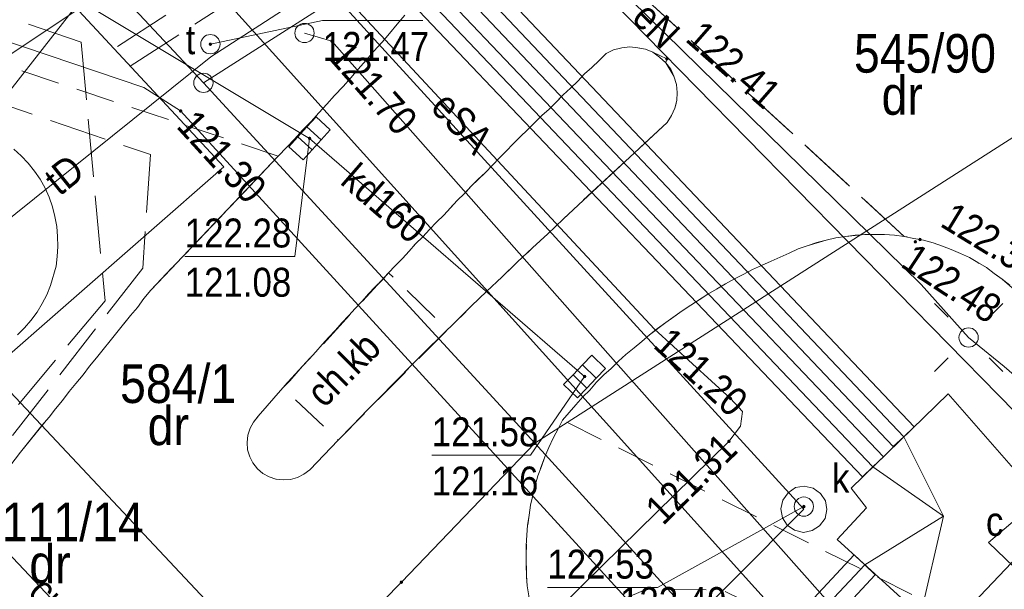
# Model space of a CAD drawing. Extents: x 0 to 6443539, y 0 to 5655063.
# Tile 14 of 64: x 6440777 to 6440803, y 5654964 to 5654979. Entities that reach past the tile are written whole.
import ezdxf
from ezdxf.enums import TextEntityAlignment as Align

# ---------------------------------------------------------------- set-up
doc = ezdxf.new("R2010")
doc.units = 0
doc.header["$MEASUREMENT"] = 0
for name, pattern in [('1.0_0.5', [1.5, 1, -0.5]), ('1.5_0.5', [2, 1.5, -0.5]), ('219-500', [0])]:
    doc.linetypes.add(name, pattern=pattern)
doc.layers.get('0').update_dxf_attribs({"color": 2, "linetype": 'CONTINUOUS', "lineweight": 5})
for name, color, linetype in [('202-punkt graniczny', 7, 'CONTINUOUS'), ('203-punkt graniczny', 7, 'CONTINUOUS'), ('210-oznaczenie konturu użytku gruntowego', 7, 'CONTINUOUS'), ('211-numer działki ewidencyjnej', 7, 'CONTINUOUS'), ('218-kontur użytku gruntowego', 7, 'CONTINUOUS'), ('219-działka ewidencyjna', 7, 'CONTINUOUS'), ('chodnik', 7, 'CONTINUOUS'), ('chodnik-Atr17', 7, 'CONTINUOUS'), ('jezdnia', 7, 'CONTINUOUS'), ('komora podziemna', 7, 'CONTINUOUS'), ('kratka ściekowa', 7, 'CONTINUOUS'), ('krawężnik', 7, 'CONTINUOUS'), ('latarnia', 7, 'CONTINUOUS'), ('obudowa ochronna przewodu', 7, 'CONTINUOUS'), ('pikieta sztuczna', 7, 'CONTINUOUS'), ('pikieta sztuczna-Atr2', 7, 'CONTINUOUS'), ('przewód ciepłowniczy', 7, 'CONTINUOUS'), ('przewód ciepłowniczy - ob. projektowany', 7, 'CONTINUOUS'), ('przewód ciepłowniczy-Atr1', 7, 'CONTINUOUS'), ('przewód elektroenergetyczny podziemny', 7, 'CONTINUOUS'), ('przewód elektroenergetyczny podziemny - ob. projektowany', 7, 'CONTINUOUS'), ('przewód elektroenergetyczny podziemny-Atr1', 7, 'CONTINUOUS'), ('przewód kanalizacyjny', 7, 'CONTINUOUS'), ('przewód kanalizacyjny-Atr1', 7, 'CONTINUOUS'), ('przewód telekomunikacyjny podziemny', 7, 'CONTINUOUS'), ('przewód telekomunikacyjny podziemny - ob. projektowany', 7, 'CONTINUOUS'), ('przewód telekomunikacyjny podziemny-Atr1', 7, 'CONTINUOUS'), ('przewód wodociągowy', 7, 'CONTINUOUS'), ('przewód wodociągowy-Atr1', 7, 'CONTINUOUS'), ('rzedna', 7, 'CONTINUOUS'), ('rzedna-Atr2', 7, 'CONTINUOUS'), ('rzedna-Atr3', 7, 'CONTINUOUS'), ('słup przewodów napowietrznych', 7, 'CONTINUOUS'), ('właz do komory lub kanału - okrągły', 7, 'CONTINUOUS'), ('właz do komory lub kanału - okrągły-Atr17', 7, 'CONTINUOUS'), ('właz do komory lub kanału - prostokątny-Atr17', 7, 'CONTINUOUS')]:
    doc.layers.add(name, color=color, linetype=linetype)
doc.styles.add('MapaZas', font='geodezja.shx', dxfattribs={"width": 0.9})

# ---------------------------------------------------------------- blocks, each defined once
blk = doc.blocks.new('202')
at = {"color": 0, "linetype": 'Continuous', "lineweight": 0}
blk.add_circle((0, 0), 0.25, dxfattribs=at)
blk = doc.blocks.new('203')
at = {"linetype": 'Continuous', "lineweight": 0}
h = blk.add_hatch(color=0, dxfattribs=at)
edge = h.paths.add_edge_path()
edge.add_arc((0, 0), 0.045, 0, 360)
blk = doc.blocks.new('PW01')
at = {"linetype": 'Continuous', "lineweight": 13}
h = blk.add_hatch(color=0, dxfattribs=at)
edge = h.paths.add_edge_path()
edge.add_arc((0, 0), 0.045, 0, 360)
blk = doc.blocks.new('US22')
at = {"color": 0, "linetype": 'Continuous', "lineweight": 13}
blk.add_circle((0, 0), 0.25, dxfattribs=at)
blk = doc.blocks.new('US15')
at = {"color": 0, "linetype": 'Continuous', "lineweight": 13}
blk.add_circle((0, 0), 0.25, dxfattribs=at)
blk = doc.blocks.new('US05')
at = {"color": 0, "linetype": 'Continuous', "lineweight": 13}
for p, q in [((-0.525, -0.25), (-0.525, 0.25)), ((-0.525, 0.25), (-0.175, 0.25)), ((-0.175, -0.25), (-0.175, 0.25)), ((-0.175, 0.25), (0.175, 0.25)), ((0.175, -0.25), (0.175, 0.25)), ((0.175, 0.25), (0.525, 0.25)), ((0.525, -0.25), (0.525, 0.25)), ((-0.525, -0.25), (-0.175, -0.25)), ((-0.175, -0.25), (0.175, -0.25)), ((0.175, -0.25), (0.525, -0.25))]:
    blk.add_line(p, q, dxfattribs=at)
blk = doc.blocks.new('SM01')
at = {"color": 0, "linetype": 'Continuous', "lineweight": 13}
for p, q in [((-0.53, 0.531), (-0.883, 0.884)), ((0.531, 0.531), (0.884, 0.884)), ((-0.53, -0.53), (-0.883, -0.883)), ((0.531, -0.53), (0.884, -0.883))]:
    blk.add_line(p, q, dxfattribs=at)
blk.add_circle((0, 0), 0.25, dxfattribs=at)

msp = doc.modelspace()

# ---------------------------------------------------------------- linework, layer by layer
at = {"layer": '218-kontur użytku gruntowego', "color": 3, "linetype": 'Continuous', "lineweight": 13}
for points in [[(6440782.13, 5654977.5), (6440750.748, 5655010.992)], [(6440750.748, 5655010.992), (6440782.13, 5654977.5)]]:
    msp.add_lwpolyline(points, dxfattribs=at)
at = {"layer": '218-kontur użytku gruntowego', "color": 3, "linetype": 'Continuous', "lineweight": 13, "flags": 128}
for points in [[(6440782.13, 5654977.5), (6440793.44, 5654984.71)], [(6440793.44, 5654984.71), (6440782.13, 5654977.5)]]:
    msp.add_lwpolyline(points, dxfattribs=at)
at = {"layer": '219-działka ewidencyjna', "color": 3, "linetype": '219-500', "lineweight": 13}
for points in [[(6440782.13, 5654977.5), (6440750.748, 5655010.992)], [(6440784.45, 5654961.69), (6440744.113, 5655004.639)]]:
    msp.add_lwpolyline(points, dxfattribs=at)
at = {"layer": '219-działka ewidencyjna', "color": 3, "linetype": '219-500', "lineweight": 13, "flags": 128}
for points in [[(6440793.44, 5654984.71), (6440782.13, 5654977.5)], [(6440790.72, 5654968.16), (6440805.67, 5654977.72)], [(6440790.72, 5654968.16), (6440782.13, 5654977.5)], [(6440787.26, 5654964.56), (6440790.72, 5654968.16)], [(6440847.05, 5654906.32), (6440790.72, 5654968.16)], [(6440784.45, 5654961.69), (6440787.26, 5654964.56)]]:
    msp.add_lwpolyline(points, dxfattribs=at)
at = {"layer": 'chodnik', "color": 7, "linetype": '1.0_0.5', "lineweight": 13}
for points in [[(6440776.85, 5654967.24), (6440777.39, 5654967.93), (6440778.13, 5654968.84), (6440778.3, 5654969.05), (6440778.48, 5654969.27), (6440778.65, 5654969.5), (6440778.82, 5654969.71), (6440779.01, 5654969.93), (6440779.18, 5654970.16), (6440779.36, 5654970.37), (6440779.53, 5654970.59), (6440779.71, 5654970.81), (6440779.89, 5654971.03), (6440780.06, 5654971.25), (6440780.24, 5654971.47), (6440780.42, 5654971.68), (6440780.59, 5654971.91), (6440780.77, 5654972.13), (6440784.07, 5654975.6), (6440765.63, 5654981.73)], [(6440777.22, 5654975.78), (6440777.41, 5654975.61), (6440777.59, 5654975.42), (6440777.75, 5654975.21), (6440777.9, 5654975), (6440778.03, 5654974.77), (6440778.13, 5654974.54), (6440778.22, 5654974.29), (6440778.28, 5654974.04), (6440778.33, 5654973.78), (6440778.35, 5654973.52), (6440778.36, 5654973.26), (6440778.34, 5654973), (6440778.31, 5654972.75), (6440778.17, 5654972.25), (6440778.07, 5654972.01), (6440777.95, 5654971.78), (6440777.82, 5654971.56), (6440777.66, 5654971.34), (6440777.49, 5654971.15), (6440777.31, 5654970.97)]]:
    msp.add_lwpolyline(points, dxfattribs=at)
at = {"layer": 'chodnik', "color": 7, "linetype": '1.0_0.5', "lineweight": 13, "flags": 128}
for points in [[(6440786.93, 5654972.58), (6440784.19, 5654969.6), (6440785.62, 5654968.24), (6440788.45, 5654971.1)], [(6440820.75, 5654944.42), (6440810.57, 5654955.18), (6440804.28, 5654961.94), (6440803.16, 5654962.85), (6440802.18, 5654963.4), (6440791.44, 5654968.76), (6440791.32, 5654968.53), (6440791.19, 5654968.29), (6440791.08, 5654968.05), (6440790.98, 5654967.81), (6440790.8, 5654967.32), (6440790.73, 5654967.07), (6440790.61, 5654966.56), (6440790.57, 5654966.3), (6440790.51, 5654965.78), (6440790.49, 5654965.25), (6440790.5, 5654964.73), (6440790.52, 5654964.47), (6440790.56, 5654964.21), (6440790.66, 5654963.69), (6440790.71, 5654963.44), (6440790.79, 5654963.19), (6440793.64, 5654964.39), (6440795.57, 5654964.36), (6440800.98, 5654961.73), (6440802.31, 5654960.94), (6440803.34, 5654960), (6440805.74, 5654957.29), (6440805.36, 5654956.97), (6440806.28, 5654955.95), (6440806.69, 5654956.29), (6440813.39, 5654949.01), (6440813.45, 5654946.05), (6440809.68, 5654942.55), (6440811.17, 5654941.08), (6440814.86, 5654944.61), (6440817.81, 5654944.37), (6440819.13, 5654942.95)]]:
    msp.add_lwpolyline(points, close=True, dxfattribs=at)
at = {"layer": 'jezdnia', "color": 7, "linetype": '1.5_0.5', "lineweight": 13, "flags": 128}
for points in [[(6440853.41, 5654981.62), (6440853.18, 5654981.71), (6440852.94, 5654981.82), (6440852.72, 5654981.92), (6440852.26, 5654982.13), (6440852.03, 5654982.24), (6440851.8, 5654982.35), (6440851.56, 5654982.45), (6440851.34, 5654982.56), (6440851.11, 5654982.66), (6440850.88, 5654982.77), (6440850.65, 5654982.88), (6440850.42, 5654982.99), (6440850.2, 5654983.09), (6440849.97, 5654983.19), (6440849.74, 5654983.31), (6440849.51, 5654983.41), (6440849.28, 5654983.53), (6440849.06, 5654983.63), (6440839.9, 5654987.26), (6440839.05, 5654987.55), (6440837.22, 5654988.24), (6440834.24, 5654989.36), (6440833.35, 5654989.68), (6440832.47, 5654990.08), (6440832.07, 5654990.28), (6440831.68, 5654990.51), (6440831.31, 5654990.74), (6440830.94, 5654991.01), (6440830.6, 5654991.3), (6440830.26, 5654991.59), (6440829.95, 5654991.91), (6440829.66, 5654992.24), (6440829.38, 5654992.6), (6440829.12, 5654992.96), (6440828.88, 5654993.34), (6440828.67, 5654993.73), (6440828.47, 5654994.13), (6440828.3, 5654994.55), (6440828.14, 5654994.96), (6440828.02, 5654995.39), (6440827.68, 5654996.98), (6440816.3, 5655010.93), (6440815.78, 5655011.01), (6440815.17, 5655011.17), (6440814.58, 5655011.38), (6440814.34, 5655011.45), (6440814.09, 5655011.53), (6440813.85, 5655011.6), (6440813.6, 5655011.67), (6440813.11, 5655011.8), (6440812.86, 5655011.85), (6440812.63, 5655011.91), (6440812.13, 5655012.01), (6440811.88, 5655012.06), (6440811.38, 5655012.14), (6440811.13, 5655012.17), (6440810.88, 5655012.21), (6440810.62, 5655012.24), (6440810.37, 5655012.27), (6440810.12, 5655012.29), (6440809.87, 5655012.31), (6440809.62, 5655012.33), (6440809.36, 5655012.34), (6440809.11, 5655012.36), (6440808.6, 5655012.38), (6440808.35, 5655012.38), (6440808.1, 5655012.38), (6440807.84, 5655012.37), (6440807.59, 5655012.37), (6440807.34, 5655012.36), (6440807.09, 5655012.35), (6440806.58, 5655012.31), (6440806.33, 5655012.29), (6440806.08, 5655012.26), (6440805.83, 5655012.24), (6440805.58, 5655012.2), (6440805.33, 5655012.17), (6440805.08, 5655012.13), (6440804.83, 5655012.09), (6440804.58, 5655012.04), (6440804.32, 5655011.99), (6440804.08, 5655011.95), (6440803.83, 5655011.89), (6440803.58, 5655011.84), (6440803.34, 5655011.78), (6440803.09, 5655011.72), (6440802.37, 5655011.51), (6440802.12, 5655011.43), (6440801.4, 5655011.2), (6440800.93, 5655011.02), (6440800.69, 5655010.93), (6440799.76, 5655010.53), (6440799.53, 5655010.42), (6440799.3, 5655010.32), (6440799.07, 5655010.2), (6440798.85, 5655010.09), (6440798.63, 5655009.97), (6440798.4, 5655009.85), (6440798.18, 5655009.73), (6440797.96, 5655009.6), (6440797.75, 5655009.47), (6440797.52, 5655009.34), (6440797.31, 5655009.21), (6440797.1, 5655009.07), (6440796.89, 5655008.93), (6440796.67, 5655008.79), (6440796.47, 5655008.65), (6440796.26, 5655008.5), (6440796.06, 5655008.35), (6440795.85, 5655008.2), (6440795.66, 5655008.04), (6440795.46, 5655007.88), (6440795.27, 5655007.73), (6440795.06, 5655007.56), (6440794.87, 5655007.4), (6440794.69, 5655007.24), (6440794.49, 5655007.06), (6440794.31, 5655006.89), (6440794.13, 5655006.72), (6440793.94, 5655006.54), (6440793.76, 5655006.36), (6440793.59, 5655006.19), (6440793.41, 5655006), (6440793.24, 5655005.82), (6440793.07, 5655005.64), (6440792.89, 5655005.44), (6440792.73, 5655005.25), (6440792.31, 5655004.57), (6440791.85, 5655003.92), (6440791.34, 5655003.31), (6440790.8, 5655002.72), (6440790.22, 5655002.17), (6440789.6, 5655001.66), (6440787.99, 5654986.22), (6440788.29, 5654985.8), (6440788.54, 5654985.35), (6440788.75, 5654984.88), (6440788.9, 5654984.4), (6440789.01, 5654983.89), (6440800.29, 5654973.52), (6440800.54, 5654973.47), (6440800.79, 5654973.42), (6440801.04, 5654973.35), (6440801.28, 5654973.27), (6440801.51, 5654973.18), (6440801.75, 5654973.08), (6440801.98, 5654972.97), (6440802.2, 5654972.84), (6440802.42, 5654972.71), (6440802.62, 5654972.56), (6440802.83, 5654972.41), (6440803.21, 5654972.08), (6440803.39, 5654971.9), (6440803.56, 5654971.71), (6440803.71, 5654971.51), (6440803.87, 5654971.31), (6440804.01, 5654971.1), (6440804.14, 5654970.88), (6440804.26, 5654970.65), (6440804.37, 5654970.42), (6440804.47, 5654970.19), (6440806.35, 5654964.91), (6440810.26, 5654966.31), (6440810.2, 5654966.56), (6440810.13, 5654966.8), (6440810.08, 5654967.05), (6440809.95, 5654967.55), (6440809.91, 5654967.8), (6440809.85, 5654968.05), (6440809.8, 5654968.3), (6440809.75, 5654968.55), (6440809.71, 5654968.81), (6440809.66, 5654969.06), (6440809.62, 5654969.31), (6440809.58, 5654969.56), (6440809.54, 5654969.81), (6440809.5, 5654970.07), (6440809.47, 5654970.32), (6440809.44, 5654970.57), (6440809.4, 5654970.83), (6440809.38, 5654971.08), (6440809.36, 5654971.3), (6440809.39, 5654971.51), (6440809.56, 5654971.92), (6440809.7, 5654972.09), (6440809.87, 5654972.22), (6440810.06, 5654972.32), (6440810.27, 5654972.39), (6440810.49, 5654972.41), (6440810.7, 5654972.4), (6440810.91, 5654972.34), (6440811.11, 5654972.23), (6440811.29, 5654972.1), (6440811.53, 5654971.74), (6440811.61, 5654971.54), (6440811.75, 5654970.81), (6440811.9, 5654970.08), (6440812.07, 5654969.34), (6440812.24, 5654968.62), (6440812.43, 5654967.9), (6440812.62, 5654967.17), (6440812.83, 5654966.45), (6440816.39, 5654967.19), (6440816.34, 5654967.96), (6440816.34, 5654968.22), (6440816.35, 5654968.73), (6440816.36, 5654968.99), (6440816.4, 5654969.5), (6440816.46, 5654970), (6440816.6, 5654970.76), (6440816.72, 5654971.26), (6440816.95, 5654972), (6440817.13, 5654972.47), (6440817.24, 5654972.7), (6440817.35, 5654972.94), (6440817.47, 5654973.17), (6440817.59, 5654973.38), (6440817.86, 5654973.83), (6440818, 5654974.05), (6440818.15, 5654974.27), (6440818.29, 5654974.47), (6440818.45, 5654974.68), (6440818.6, 5654974.88), (6440818.76, 5654975.08), (6440818.94, 5654975.28), (6440819.1, 5654975.47), (6440819.27, 5654975.66), (6440819.46, 5654975.84), (6440819.64, 5654976.03), (6440819.82, 5654976.21), (6440820.41, 5654976.7), (6440820.82, 5654977.03), (6440821.02, 5654977.17), (6440821.23, 5654977.32), (6440821.46, 5654977.47), (6440821.67, 5654977.6), (6440821.89, 5654977.73), (6440822.11, 5654977.86), (6440822.35, 5654977.98), (6440822.57, 5654978.1), (6440822.8, 5654978.21), (6440823.03, 5654978.32), (6440823.27, 5654978.42), (6440823.51, 5654978.52), (6440823.75, 5654978.62), (6440823.99, 5654978.7), (6440824.24, 5654978.78), (6440824.48, 5654978.85), (6440824.73, 5654978.93), (6440824.99, 5654978.99), (6440825.24, 5654979.05), (6440825.49, 5654979.1), (6440825.74, 5654979.15), (6440825.99, 5654979.19), (6440826.25, 5654979.23), (6440826.5, 5654979.27), (6440826.76, 5654979.29), (6440827.02, 5654979.32), (6440827.28, 5654979.34), (6440827.54, 5654979.35), (6440827.8, 5654979.35), (6440828.06, 5654979.36), (6440828.32, 5654979.35), (6440828.59, 5654979.35), (6440828.85, 5654979.32), (6440829.11, 5654979.31), (6440829.37, 5654979.28), (6440829.63, 5654979.25), (6440829.72, 5654979.24), (6440830.63, 5654979.04), (6440833.71, 5654978.34), (6440835.63, 5654977.89), (6440836.52, 5654977.67), (6440844.58, 5654975.7), (6440847.43, 5654975.05), (6440848.5, 5654974.81), (6440849.55, 5654974.57), (6440850.62, 5654974.34), (6440851.04, 5654974.25), (6440851.96, 5654978.03)], [(6440789.87, 5654972.47), (6440789.47, 5654972.09), (6440789.08, 5654971.72), (6440788.7, 5654971.34), (6440788.3, 5654970.95), (6440787.91, 5654970.57), (6440787.53, 5654970.19), (6440787.15, 5654969.8), (6440786.76, 5654969.41), (6440786.38, 5654969.03), (6440786, 5654968.63), (6440785.62, 5654968.24), (6440784.89, 5654967.47), (6440784.73, 5654967.36), (6440784.57, 5654967.27), (6440784.39, 5654967.22), (6440784.2, 5654967.21), (6440784.01, 5654967.23), (6440783.83, 5654967.29), (6440783.67, 5654967.38), (6440783.53, 5654967.5), (6440783.41, 5654967.65), (6440783.33, 5654967.81), (6440783.27, 5654967.99), (6440783.26, 5654968.18), (6440783.28, 5654968.37), (6440783.34, 5654968.55), (6440783.43, 5654968.71), (6440783.55, 5654968.86), (6440784.19, 5654969.6), (6440784.37, 5654969.78), (6440784.53, 5654969.97), (6440784.7, 5654970.16), (6440784.87, 5654970.34), (6440785.04, 5654970.53), (6440785.21, 5654970.72), (6440785.38, 5654970.91), (6440785.55, 5654971.09), (6440785.72, 5654971.28), (6440785.9, 5654971.47), (6440786.06, 5654971.65), (6440786.24, 5654971.84), (6440786.41, 5654972.03), (6440786.58, 5654972.21), (6440786.76, 5654972.39), (6440786.93, 5654972.58), (6440787.1, 5654972.76), (6440787.29, 5654972.95), (6440787.46, 5654973.14), (6440787.63, 5654973.33), (6440787.82, 5654973.51), (6440787.99, 5654973.7), (6440788.17, 5654973.89), (6440788.36, 5654974.07), (6440788.53, 5654974.26), (6440788.71, 5654974.45), (6440788.9, 5654974.63), (6440789.07, 5654974.82), (6440789.44, 5654975.18), (6440789.62, 5654975.37), (6440789.8, 5654975.56), (6440789.98, 5654975.73), (6440790.16, 5654975.92), (6440790.34, 5654976.1), (6440790.53, 5654976.28), (6440790.71, 5654976.46), (6440790.9, 5654976.65), (6440791.09, 5654976.82), (6440791.27, 5654977), (6440791.45, 5654977.19), (6440791.64, 5654977.36), (6440791.83, 5654977.54), (6440792.01, 5654977.73), (6440792.2, 5654977.9), (6440792.39, 5654978.08), (6440792.57, 5654978.26), (6440792.76, 5654978.35), (6440792.97, 5654978.41), (6440793.18, 5654978.43), (6440793.39, 5654978.41), (6440793.59, 5654978.37), (6440793.78, 5654978.29), (6440794.14, 5654978.12), (6440794.11, 5654978.02), (6440794.32, 5654977.67), (6440794.39, 5654977.46), (6440794.41, 5654977.25), (6440794.4, 5654977.04), (6440794.35, 5654976.84), (6440794.26, 5654976.65), (6440794.15, 5654976.47), (6440791.85, 5654974.34), (6440791.45, 5654973.97), (6440791.06, 5654973.59), (6440790.66, 5654973.22), (6440790.26, 5654972.85)]]:
    msp.add_lwpolyline(points, close=True, dxfattribs=at)
at = {"layer": 'jezdnia', "color": 7, "linetype": '1.5_0.5', "lineweight": 13}
for points in [[(6440790.56, 5654964.21), (6440790.52, 5654964.47), (6440790.5, 5654964.73), (6440790.49, 5654964.99), (6440790.49, 5654965.25), (6440790.49, 5654965.51), (6440790.51, 5654965.78), (6440790.53, 5654966.04), (6440790.57, 5654966.3), (6440790.61, 5654966.56), (6440790.73, 5654967.07), (6440790.8, 5654967.32), (6440790.89, 5654967.56), (6440790.98, 5654967.81), (6440791.08, 5654968.05), (6440791.19, 5654968.29), (6440791.32, 5654968.53), (6440791.44, 5654968.76), (6440791.61, 5654968.96), (6440791.78, 5654969.16), (6440791.96, 5654969.36), (6440792.14, 5654969.54), (6440792.32, 5654969.74), (6440792.51, 5654969.93), (6440792.7, 5654970.1), (6440792.89, 5654970.29), (6440793.08, 5654970.46), (6440793.29, 5654970.63), (6440793.49, 5654970.8), (6440793.69, 5654970.97), (6440794.11, 5654971.29), (6440794.54, 5654971.59), (6440794.76, 5654971.74), (6440795.2, 5654972.02), (6440795.43, 5654972.15), (6440795.66, 5654972.29), (6440795.89, 5654972.42), (6440796.12, 5654972.53), (6440796.36, 5654972.66), (6440796.59, 5654972.77), (6440796.84, 5654972.88), (6440797.08, 5654972.98), (6440797.31, 5654973.09), (6440797.54, 5654973.2), (6440797.78, 5654973.28), (6440798.27, 5654973.42), (6440798.52, 5654973.48), (6440798.77, 5654973.52), (6440799.27, 5654973.57), (6440799.53, 5654973.57), (6440799.78, 5654973.57), (6440800.04, 5654973.55), (6440800.29, 5654973.52), (6440789.01, 5654983.89)], [(6440787.35, 5654979.25), (6440787.15, 5654979.02), (6440786.95, 5654978.78), (6440786.76, 5654978.55), (6440786.55, 5654978.32), (6440786.35, 5654978.09), (6440786.14, 5654977.85), (6440785.95, 5654977.63), (6440785.75, 5654977.4), (6440785.53, 5654977.17), (6440785.33, 5654976.95), (6440785.12, 5654976.72), (6440784.92, 5654976.5), (6440784.7, 5654976.27), (6440784.49, 5654976.04), (6440784.29, 5654975.83), (6440784.07, 5654975.6), (6440780.77, 5654972.13), (6440780.59, 5654971.91), (6440780.42, 5654971.68), (6440780.24, 5654971.47), (6440779.89, 5654971.03), (6440779.71, 5654970.81), (6440779.53, 5654970.59), (6440779.36, 5654970.37), (6440779.18, 5654970.16), (6440779.01, 5654969.93), (6440778.82, 5654969.71), (6440778.65, 5654969.5), (6440778.48, 5654969.27), (6440778.3, 5654969.05), (6440778.13, 5654968.84), (6440777.94, 5654968.62), (6440777.39, 5654967.93), (6440776.85, 5654967.24)]]:
    msp.add_lwpolyline(points, dxfattribs=at)
at = {"layer": 'komora podziemna', "color": 6, "linetype": 'Continuous', "lineweight": 13, "flags": 128}
for points in [[(6440798.92, 5654967), (6440801.43, 5654969.44), (6440804.21, 5654966.26), (6440801.28, 5654963.18), (6440798.55, 5654965.67), (6440799.31, 5654966.49)], [(6440803.46, 5654966.43), (6440804.01, 5654965.8), (6440803.13, 5654964.96), (6440802.48, 5654965.59)]]:
    msp.add_lwpolyline(points, close=True, dxfattribs=at)
at = {"layer": 'komora podziemna', "color": 32, "linetype": 'Continuous', "lineweight": 13, "flags": 128}
msp.add_lwpolyline([(6440798.29, 5654966.44), (6440798.24, 5654966.21), (6440798.1, 5654966.02), (6440797.91, 5654965.9), (6440797.68, 5654965.85), (6440797.45, 5654965.91), (6440797.26, 5654966.04), (6440797.14, 5654966.23), (6440797.09, 5654966.46), (6440797.15, 5654966.69), (6440797.28, 5654966.88), (6440797.47, 5654967.01), (6440797.7, 5654967.05), (6440797.93, 5654967), (6440798.12, 5654966.86), (6440798.25, 5654966.67)], close=True, dxfattribs=at)
at = {"layer": 'krawężnik', "color": 7, "linetype": 'Continuous', "lineweight": 13, "flags": 128}
for points in [[(6440787.35, 5654979.25), (6440787.15, 5654979.02), (6440786.95, 5654978.78), (6440786.76, 5654978.55), (6440786.55, 5654978.32), (6440786.35, 5654978.09), (6440786.14, 5654977.85), (6440785.95, 5654977.63), (6440785.75, 5654977.4), (6440785.53, 5654977.17), (6440785.33, 5654976.95), (6440785.12, 5654976.72), (6440784.92, 5654976.5), (6440784.7, 5654976.27), (6440784.49, 5654976.04), (6440784.29, 5654975.83), (6440784.07, 5654975.6)], [(6440794.15, 5654976.47), (6440794.26, 5654976.65), (6440794.35, 5654976.84), (6440794.4, 5654977.04), (6440794.41, 5654977.25), (6440794.39, 5654977.46), (6440794.32, 5654977.67), (6440794.24, 5654977.85), (6440794.11, 5654978.02), (6440793.95, 5654978.16), (6440793.78, 5654978.29), (6440793.59, 5654978.37), (6440793.39, 5654978.41), (6440793.18, 5654978.43), (6440792.97, 5654978.41), (6440792.76, 5654978.35), (6440792.57, 5654978.26)], [(6440792.57, 5654978.26), (6440792.39, 5654978.08), (6440792.2, 5654977.9), (6440792.01, 5654977.73), (6440791.83, 5654977.54), (6440791.64, 5654977.36), (6440791.45, 5654977.19), (6440791.27, 5654977), (6440791.09, 5654976.82), (6440790.9, 5654976.65), (6440790.71, 5654976.46), (6440790.53, 5654976.28), (6440790.34, 5654976.1), (6440790.16, 5654975.92), (6440789.98, 5654975.73), (6440789.8, 5654975.56), (6440789.62, 5654975.37), (6440789.44, 5654975.18), (6440789.25, 5654975), (6440789.07, 5654974.82), (6440788.9, 5654974.63), (6440788.71, 5654974.45), (6440788.53, 5654974.26), (6440788.36, 5654974.07), (6440788.17, 5654973.89), (6440787.99, 5654973.7), (6440787.82, 5654973.51), (6440787.63, 5654973.33), (6440787.46, 5654973.14), (6440787.29, 5654972.95), (6440787.1, 5654972.76), (6440786.93, 5654972.58)], [(6440791.85, 5654974.34), (6440794.15, 5654976.47)], [(6440780.77, 5654972.13), (6440784.07, 5654975.6)], [(6440785.62, 5654968.24), (6440786, 5654968.63), (6440786.38, 5654969.03), (6440786.76, 5654969.41), (6440787.15, 5654969.8), (6440787.53, 5654970.19), (6440787.91, 5654970.57), (6440788.3, 5654970.95), (6440788.7, 5654971.34), (6440789.08, 5654971.72), (6440789.47, 5654972.09), (6440789.87, 5654972.47), (6440790.26, 5654972.85), (6440790.66, 5654973.22), (6440791.06, 5654973.59), (6440791.45, 5654973.97), (6440791.85, 5654974.34)], [(6440803.03, 5654972.26), (6440802.83, 5654972.41), (6440802.62, 5654972.56), (6440802.42, 5654972.71), (6440802.2, 5654972.84), (6440801.98, 5654972.97), (6440801.75, 5654973.08), (6440801.51, 5654973.18), (6440801.28, 5654973.27), (6440801.04, 5654973.35), (6440800.79, 5654973.42), (6440800.54, 5654973.47), (6440800.29, 5654973.52), (6440800.04, 5654973.55), (6440799.78, 5654973.57), (6440799.53, 5654973.57), (6440799.27, 5654973.57), (6440799.02, 5654973.55), (6440798.77, 5654973.52), (6440798.52, 5654973.48), (6440798.27, 5654973.42), (6440798.03, 5654973.36), (6440797.78, 5654973.28), (6440797.54, 5654973.2), (6440797.31, 5654973.09), (6440797.08, 5654972.98)], [(6440797.08, 5654972.98), (6440796.84, 5654972.88), (6440796.59, 5654972.77), (6440796.36, 5654972.66), (6440796.12, 5654972.53), (6440795.89, 5654972.42), (6440795.66, 5654972.29), (6440795.43, 5654972.15), (6440795.2, 5654972.02), (6440794.98, 5654971.88), (6440794.76, 5654971.74), (6440794.54, 5654971.59), (6440794.32, 5654971.44), (6440794.11, 5654971.29), (6440793.9, 5654971.13), (6440793.69, 5654970.97), (6440793.49, 5654970.8), (6440793.29, 5654970.63), (6440793.08, 5654970.46), (6440792.89, 5654970.29), (6440792.7, 5654970.1), (6440792.51, 5654969.93), (6440792.32, 5654969.74), (6440792.14, 5654969.54), (6440791.96, 5654969.36), (6440791.78, 5654969.16), (6440791.61, 5654968.96), (6440791.44, 5654968.76)], [(6440784.19, 5654969.6), (6440784.37, 5654969.78), (6440784.53, 5654969.97), (6440784.7, 5654970.16), (6440784.87, 5654970.34), (6440785.04, 5654970.53), (6440785.21, 5654970.72), (6440785.38, 5654970.91), (6440785.55, 5654971.09), (6440785.72, 5654971.28), (6440785.9, 5654971.47), (6440786.06, 5654971.65), (6440786.24, 5654971.84), (6440786.41, 5654972.03), (6440786.58, 5654972.21), (6440786.76, 5654972.39), (6440786.93, 5654972.58)], [(6440777.94, 5654968.62), (6440778.13, 5654968.84), (6440778.3, 5654969.05), (6440778.48, 5654969.27), (6440778.65, 5654969.5), (6440778.82, 5654969.71), (6440779.01, 5654969.93), (6440779.18, 5654970.16), (6440779.36, 5654970.37), (6440779.53, 5654970.59), (6440779.71, 5654970.81), (6440779.89, 5654971.03), (6440780.06, 5654971.25), (6440780.24, 5654971.47), (6440780.42, 5654971.68), (6440780.59, 5654971.91), (6440780.77, 5654972.13)], [(6440784.19, 5654969.6), (6440783.55, 5654968.86)], [(6440784.89, 5654967.47), (6440784.73, 5654967.36), (6440784.57, 5654967.27), (6440784.39, 5654967.22), (6440784.2, 5654967.21), (6440784.01, 5654967.23), (6440783.83, 5654967.29), (6440783.67, 5654967.38), (6440783.53, 5654967.5), (6440783.41, 5654967.65), (6440783.33, 5654967.81), (6440783.27, 5654967.99), (6440783.26, 5654968.18), (6440783.28, 5654968.37), (6440783.34, 5654968.55), (6440783.43, 5654968.71), (6440783.55, 5654968.86)], [(6440791.44, 5654968.76), (6440791.32, 5654968.53), (6440791.19, 5654968.29), (6440791.08, 5654968.05), (6440790.98, 5654967.81), (6440790.89, 5654967.56), (6440790.8, 5654967.32), (6440790.73, 5654967.07), (6440790.67, 5654966.81), (6440790.61, 5654966.56), (6440790.57, 5654966.3), (6440790.53, 5654966.04), (6440790.51, 5654965.78), (6440790.49, 5654965.51), (6440790.49, 5654965.25), (6440790.49, 5654964.99), (6440790.5, 5654964.73), (6440790.52, 5654964.47), (6440790.56, 5654964.21), (6440790.6, 5654963.95), (6440790.66, 5654963.69), (6440790.71, 5654963.44), (6440790.79, 5654963.19)], [(6440769.15, 5654957.57), (6440769.71, 5654958.26), (6440770.25, 5654958.95), (6440770.8, 5654959.65), (6440771.34, 5654960.34), (6440771.9, 5654961.03), (6440772.45, 5654961.72), (6440772.99, 5654962.41), (6440773.54, 5654963.1), (6440774.1, 5654963.79), (6440774.64, 5654964.48), (6440775.19, 5654965.17), (6440775.74, 5654965.86), (6440776.3, 5654966.55), (6440776.85, 5654967.24), (6440777.39, 5654967.93), (6440777.94, 5654968.62)], [(6440785.62, 5654968.24), (6440784.89, 5654967.47)]]:
    msp.add_lwpolyline(points, dxfattribs=at)
at = {"layer": 'obudowa ochronna przewodu', "color": 0, "lineweight": 35}
for p, q in [((6440767.616, 5655001.579), (6440799.752, 5654967.809)), ((6440800.008, 5654968.072), (6440768.254, 5655001.559)), ((6440800.552, 5654968.588), (6440769.286, 5655001.561)), ((6440766.844, 5655001.301), (6440799.208, 5654967.291)), ((6440800.552, 5654968.588), (6440800.28, 5654968.33)), ((6440800.008, 5654968.072), (6440800.28, 5654968.33)), ((6440799.752, 5654967.809), (6440799.48, 5654967.55)), ((6440799.208, 5654967.291), (6440799.48, 5654967.55)), ((6440798.997, 5654965.267), (6440794.617, 5654960.597)), ((6440798.997, 5654965.267), (6440799.27, 5654965.01)), ((6440799.543, 5654964.753), (6440799.27, 5654965.01)), ((6440799.543, 5654964.753), (6440795.163, 5654960.083))]:
    msp.add_line(p, q, dxfattribs=at)
at = {"layer": 'obudowa ochronna przewodu', "color": 7, "linetype": 'Continuous', "lineweight": 35, "flags": 128}
msp.add_lwpolyline([(6440794.45, 5654962.65), (6440781.54, 5654976.77)], dxfattribs=at)
at = {"layer": 'przewód ciepłowniczy', "color": 212, "linetype": 'Continuous', "lineweight": 13}
for points in [[(6440801.31, 5654966.27), (6440800.28, 5654968.33), (6440768.77, 5655001.56), (6440772.06, 5655005.06), (6440763.67, 5655014.17), (6440759.9, 5655010.81), (6440755.56, 5655015.6)], [(6440801.31, 5654966.27), (6440799.48, 5654967.55), (6440767.23, 5655001.44), (6440767.28, 5655002.15), (6440770.08, 5655004.99), (6440770.02, 5655005.61), (6440764.05, 5655012.04), (6440763.2, 5655012.15), (6440760.12, 5655009.6), (6440759.44, 5655009.75), (6440754.754, 5655014.829)], [(6440749.968, 5655010.245), (6440759.79, 5654999.92), (6440782.66, 5654975.32), (6440776.61, 5654970.04)]]:
    msp.add_lwpolyline(points, dxfattribs=at)
at = {"layer": 'przewód ciepłowniczy', "color": 212, "linetype": 'Continuous', "lineweight": 13, "flags": 128}
for points in [[(6440778.09, 5654955.01), (6440778.45, 5654955.38), (6440782.68, 5654959.34), (6440781.83, 5654960.27), (6440775.5, 5654966.98), (6440774.59, 5654968.28), (6440776.61, 5654970.04)], [(6440790.5, 5654955.67), (6440799.27, 5654965.01), (6440801.31, 5654966.27)], [(6440791.96, 5654954.22), (6440796.88, 5654959.48), (6440800.71, 5654963.7), (6440801.31, 5654966.27)]]:
    msp.add_lwpolyline(points, dxfattribs=at)
at = {"layer": 'przewód ciepłowniczy - ob. projektowany', "color": 212, "linetype": '1.5_0.5', "lineweight": 13}
for points in [[(6440779.9, 5654978.44), (6440800.77, 5654991.93), (6440821.97, 5654976.53), (6440824.56, 5654974.99), (6440849.676, 5655017.026)], [(6440780.23, 5654977.93), (6440800.75, 5654991.21), (6440821.62, 5654976.04), (6440824.76, 5654974.17), (6440850.104, 5655016.579)]]:
    msp.add_lwpolyline(points, dxfattribs=at)
at = {"layer": 'przewód elektroenergetyczny podziemny', "color": 1, "linetype": 'Continuous', "lineweight": 13}
for points in [[(6440773.83, 5654973), (6440774.93, 5654974.51), (6440786.09, 5654988.77), (6440795.66, 5655002.09), (6440818.68, 5655023.13), (6440828.105, 5655039.553)], [(6440795.75, 5654968.21), (6440792, 5654964.53), (6440784.46, 5654957.04), (6440782.43, 5654954.83), (6440773.9, 5654945.66), (6440760.01, 5654931.4), (6440748.557, 5654920.19)]]:
    msp.add_lwpolyline(points, dxfattribs=at)
at = {"layer": 'przewód elektroenergetyczny podziemny', "color": 1, "linetype": 'Continuous', "lineweight": 13, "flags": 128}
for points in [[(6440845.42, 5654991.58), (6440832.41, 5654995.06), (6440822.83, 5654997.19), (6440801.26, 5654986.8), (6440796.48, 5654989.36), (6440792.82, 5654988.68), (6440772.23, 5654974.99)], [(6440817.41, 5654968.32), (6440803.59, 5654969.54), (6440802.88, 5654970.15), (6440801.96, 5654970.9), (6440800.73, 5654972.27), (6440787.01, 5654985.73)], [(6440795.79, 5654969.32), (6440793.82, 5654971.12), (6440784.98, 5654980.62), (6440781.24, 5654984.75)], [(6440784.75, 5654978.79), (6440785.46, 5654978.58), (6440792.81, 5654970.26), (6440803.49, 5654958.23), (6440808.13, 5654961.01), (6440813.23, 5654964.55), (6440817.11, 5654967.26), (6440817.46, 5654967.09), (6440818.51, 5654964.57), (6440820.76, 5654963.48), (6440832.88, 5654962.99), (6440835.61, 5654959.59), (6440835.3, 5654959.28), (6440835.32, 5654958.96)], [(6440795.75, 5654968.21), (6440796.05, 5654968.6), (6440796.1, 5654968.98), (6440795.79, 5654969.32)]]:
    msp.add_lwpolyline(points, dxfattribs=at)
at = {"layer": 'przewód elektroenergetyczny podziemny - ob. projektowany', "color": 1, "linetype": '1.5_0.5', "lineweight": 13}
for points in [[(6440751.866, 5655012.063), (6440757.54, 5655005.92), (6440757.61, 5655005.33), (6440753.2, 5654997.73), (6440753.37, 5654997.05), (6440755.84, 5654995.56), (6440768.15, 5654982.29), (6440778.96, 5654978.55), (6440779.58, 5654971.85), (6440774.49, 5654965.77), (6440775.77, 5654953.73), (6440757.28, 5654934.67), (6440747.97, 5654925.17), (6440745.854, 5654923.013)], [(6440759.19, 5654985.15), (6440759.12, 5654985.07), (6440759.07, 5654984.99), (6440759.04, 5654984.89), (6440759.03, 5654984.79), (6440759.04, 5654984.69), (6440759.06, 5654984.6), (6440759.11, 5654984.51), (6440759.17, 5654984.43), (6440761.13, 5654982.33), (6440780.76, 5654975.64), (6440780.56, 5654972.7), (6440773.03, 5654963.02), (6440772.07, 5654961.66), (6440764.19, 5654952.67), (6440751.9, 5654939.54), (6440740.808, 5654928.282)]]:
    msp.add_lwpolyline(points, dxfattribs=at)
at = {"layer": 'przewód kanalizacyjny', "color": 34, "linetype": 'Continuous', "lineweight": 13, "flags": 128}
for points in [[(6440797.69, 5654966.45), (6440762.56, 5655004.88)], [(6440805.34, 5654966.75), (6440771.42, 5655001.34)], [(6440784.88, 5654976.06), (6440771.44, 5654984.12), (6440770.93, 5654984.43)], [(6440792.01, 5654969.89), (6440784.88, 5654976.06)], [(6440797.69, 5654966.45), (6440788.72, 5654957.44)]]:
    msp.add_lwpolyline(points, dxfattribs=at)
at = {"layer": 'przewód telekomunikacyjny podziemny', "color": 30, "linetype": 'Continuous', "lineweight": 13, "flags": 128}
for points in [[(6440812.41, 5654997.22), (6440811.59, 5654997.1), (6440782.32, 5654978.17)], [(6440782.32, 5654978.17), (6440774.71, 5654972.07)]]:
    msp.add_lwpolyline(points, dxfattribs=at)
at = {"layer": 'przewód telekomunikacyjny podziemny', "color": 30, "linetype": 'Continuous', "lineweight": 13}
msp.add_lwpolyline([(6440754.01, 5654995.82), (6440760.56, 5654989.01), (6440766.56, 5654982.63), (6440767.57, 5654981.78), (6440780.59, 5654977.38), (6440781.54, 5654976.77), (6440794.45, 5654962.65), (6440805.41, 5654950.4), (6440805.76, 5654950.05), (6440806.12, 5654949.71), (6440807.77, 5654948.51), (6440812.47, 5654948.51), (6440812.94, 5654948.3), (6440817.14, 5654944.17), (6440824.53, 5654936.9), (6440831.7, 5654929.35), (6440832.62, 5654930.33), (6440839.24, 5654936.35), (6440843.79, 5654939.58), (6440844.12, 5654939.25), (6440844.53, 5654938.81), (6440844.96, 5654938.39), (6440869.9, 5654912.01)], dxfattribs=at)
at = {"layer": 'przewód telekomunikacyjny podziemny - ob. projektowany', "color": 30, "linetype": '1.5_0.5', "lineweight": 13}
msp.add_lwpolyline([(6440751.866, 5655012.063), (6440757.54, 5655005.92), (6440757.61, 5655005.33), (6440753.2, 5654997.73), (6440753.37, 5654997.05), (6440755.84, 5654995.56), (6440768.15, 5654982.29), (6440778.96, 5654978.55), (6440779.58, 5654971.85), (6440774.49, 5654965.77), (6440775.77, 5654953.73), (6440757.28, 5654934.67), (6440747.97, 5654925.17), (6440745.854, 5654923.013)], dxfattribs=at)
at = {"layer": 'przewód wodociągowy', "color": 5, "linetype": 'Continuous', "lineweight": 13, "flags": 128}
msp.add_lwpolyline([(6440803.42, 5654956.65), (6440776.13, 5654986.93)], dxfattribs=at)
at = {"layer": 'rzedna-Atr2', "color": 7, "lineweight": 13, "flags": 128}
for points in [[(6440782.31, 5654978.5), (6440785.22, 5654979.11), (6440787.819, 5654979.11)], [(6440797.69, 5654966.52), (6440793.9, 5654964.42), (6440791.046, 5654964.42)]]:
    msp.add_lwpolyline(points, dxfattribs=at)
at = {"layer": 'rzedna-Atr2', "color": 34, "lineweight": 13, "flags": 128}
for points in [[(6440784.88, 5654976.06), (6440784.5, 5654973), (6440781.646, 5654973)], [(6440792.01, 5654969.89), (6440790.61, 5654967.85), (6440788.049, 5654967.85)]]:
    msp.add_lwpolyline(points, dxfattribs=at)

# ---------------------------------------------------------------- block references
at = {"layer": '202-punkt graniczny', "color": 3, "linetype": 'Continuous', "lineweight": 13}
msp.add_blockref('202', (6440782.13, 5654977.5), dxfattribs=at)
at = {"layer": '203-punkt graniczny', "color": 3, "linetype": 'Continuous', "lineweight": 13}
for p in [(6440790.72, 5654968.16), (6440787.26, 5654964.56)]:
    msp.add_blockref('203', p, dxfattribs=at)
at = {"layer": 'kratka ściekowa', "color": 34, "linetype": 'Continuous', "lineweight": 13}
for p, rotation in [((6440784.88, 5654976.06), 47.7), ((6440792.01, 5654969.89), 46.08)]:
    msp.add_blockref('US05', p, dxfattribs=dict(at, rotation=rotation))
at = {"layer": 'latarnia', "color": 7, "linetype": 'Continuous', "lineweight": 13}
msp.add_blockref('SM01', (6440801.96, 5654970.9), dxfattribs=at)
at = {"layer": 'pikieta sztuczna', "color": 7, "linetype": 'Continuous', "lineweight": 13}
for p in [(6440794.14, 5654978.12), (6440800.7, 5654973.44), (6440800.58, 5654973.38)]:
    msp.add_blockref('PW01', p, dxfattribs=at)
at = {"layer": 'rzedna', "color": 1, "linetype": 'Continuous', "lineweight": 13}
for p in [(6440785.46, 5654978.58), (6440795.79, 5654969.32), (6440795.75, 5654968.21)]:
    msp.add_blockref('PW01', p, dxfattribs=at)
at = {"layer": 'rzedna', "color": 30, "linetype": 'Continuous', "lineweight": 13}
for p in [(6440782.31, 5654978.5), (6440781.54, 5654976.77)]:
    msp.add_blockref('PW01', p, dxfattribs=at)
at = {"layer": 'rzedna', "color": 34, "linetype": 'Continuous', "lineweight": 13}
for p in [(6440784.88, 5654976.06), (6440792.01, 5654969.89), (6440797.69, 5654966.52)]:
    msp.add_blockref('PW01', p, dxfattribs=at)
at = {"layer": 'słup przewodów napowietrznych', "color": 7, "linetype": 'Continuous', "lineweight": 13}
msp.add_blockref('US15', (6440784.75, 5654978.79), dxfattribs=at)
at = {"layer": 'właz do komory lub kanału - okrągły', "color": 7, "linetype": 'Continuous', "lineweight": 13}
for p in [(6440782.31, 5654978.5), (6440797.69, 5654966.52)]:
    msp.add_blockref('US22', p, dxfattribs=at)

# ---------------------------------------------------------------- texts
at = {"layer": '210-oznaczenie konturu użytku gruntowego', "color": 3, "linetype": 'Continuous', "lineweight": 13, "style": 'MapaZas', "width": 0.9}
for p in [(6440799.705, 5654976.672), (6440780.685, 5654968.112), (6440777.618, 5654964.532)]:
    msp.add_text('dr', height=1, dxfattribs=at).set_placement(p)
at = {"layer": '211-numer działki ewidencyjnej', "color": 3, "linetype": 'Continuous', "lineweight": 13, "style": 'MapaZas', "width": 0.9}
for s, p in [('545/90', (6440798.989, 5654977.763)), ('584/1', (6440779.969, 5654969.203)), ('111/14', (6440776.902, 5654965.623))]:
    msp.add_text(s, height=1, dxfattribs=at).set_placement(p)
at = {"layer": 'chodnik-Atr17', "color": 7, "lineweight": 13, "style": 'MapaZas', "width": 0.9}
msp.add_text('ch.kb', height=0.75, rotation=45.161, dxfattribs=at).set_placement((6440785.26, 5654969.05))
at = {"layer": 'pikieta sztuczna-Atr2', "color": 7, "lineweight": 13, "style": 'MapaZas', "width": 0.9}
for s, rotation, p in [('122.41', 318.814, (6440794.59, 5654978.6)), ('122.38', 328.607, (6440801.19, 5654973.8))]:
    msp.add_text(s, height=0.75, rotation=rotation, dxfattribs=at).set_placement(p)
msp.add_text('122.48', height=0.75, rotation=326.69, dxfattribs=at).set_placement((6440800.58, 5654973.38), align=Align.TOP_LEFT)
at = {"layer": 'przewód ciepłowniczy-Atr1', "color": 212, "lineweight": 13, "style": 'MapaZas', "width": 0.9}
msp.add_text('cn250', height=0.75, rotation=313.33, dxfattribs=at).set_placement((6440778.67, 5654963.63), align=Align.MIDDLE_CENTER)
at = {"layer": 'przewód elektroenergetyczny podziemny-Atr1', "color": 1, "lineweight": 13, "style": 'MapaZas', "width": 0.9}
for s, rotation, p in [('eN', 315.547, (6440793.87, 5654979)), ('eSA', 312.94, (6440788.84, 5654976.47))]:
    msp.add_text(s, height=0.75, rotation=rotation, dxfattribs=at).set_placement(p, align=Align.MIDDLE_CENTER)
at = {"layer": 'przewód kanalizacyjny-Atr1', "color": 34, "lineweight": 13, "style": 'MapaZas', "width": 0.9}
msp.add_text('kd160', height=0.75, rotation=319.129, dxfattribs=at).set_placement((6440786.82, 5654974.38), align=Align.MIDDLE_CENTER)
at = {"layer": 'przewód telekomunikacyjny podziemny-Atr1', "color": 30, "lineweight": 13, "style": 'MapaZas', "width": 0.9}
msp.add_text('tD', height=0.75, rotation=38.715, dxfattribs=at).set_placement((6440778.52, 5654975.12), align=Align.MIDDLE_CENTER)
at = {"layer": 'przewód wodociągowy-Atr1', "color": 5, "lineweight": 13, "style": 'MapaZas', "width": 0.9}
msp.add_text('woA250-niecz', height=0.75, rotation=44.144, dxfattribs=at).set_placement((6440776.46, 5654979.54), align=Align.MIDDLE_CENTER)
at = {"layer": 'rzedna-Atr2', "color": 1, "lineweight": 13, "style": 'MapaZas', "width": 0.9}
for s, rotation, p in [('121.70', 311.458, (6440785.62, 5654978.4)), ('121.20', 317.58, (6440794.01, 5654970.94))]:
    msp.add_text(s, height=0.75, rotation=rotation, dxfattribs=at).set_placement(p, align=Align.MIDDLE_LEFT)
at = {"layer": 'rzedna-Atr2', "color": 30, "lineweight": 13, "style": 'MapaZas', "width": 0.9}
msp.add_text('121.30', height=0.75, rotation=312.437, dxfattribs=at).set_placement((6440781.68, 5654976.61), align=Align.MIDDLE_LEFT)
at = {"layer": 'rzedna-Atr2', "color": 34, "lineweight": 13, "style": 'MapaZas', "width": 0.9}
for s, p in [('122.28', (6440781.646, 5654973.008)), ('121.58', (6440788.049, 5654967.857))]:
    msp.add_text(s, height=0.75, dxfattribs=at).set_placement(p, align=Align.BOTTOM_LEFT)
at = {"layer": 'rzedna-Atr2', "color": 1, "lineweight": 13, "style": 'MapaZas', "width": 0.9}
msp.add_text('121.31', height=0.75, rotation=44.46, dxfattribs=at).set_placement((6440795.75, 5654968.21), align=Align.MIDDLE_RIGHT)
at = {"layer": 'rzedna-Atr2', "color": 7, "lineweight": 13, "style": 'MapaZas', "width": 0.9}
for s, p in [('122.53', (6440791.046, 5654964.428)), ('122.49', (6440792.926, 5654963.458))]:
    msp.add_text(s, height=0.75, dxfattribs=at).set_placement(p, align=Align.BOTTOM_LEFT)
at = {"layer": 'rzedna-Atr3', "color": 7, "lineweight": 13, "style": 'MapaZas', "width": 0.9}
msp.add_text('121.47', height=0.75, dxfattribs=at).set_placement((6440785.22, 5654977.843), align=Align.BOTTOM_LEFT)
at = {"layer": 'rzedna-Atr3', "color": 34, "lineweight": 13, "style": 'MapaZas', "width": 0.9}
for s, p in [('121.08', (6440781.646, 5654971.732)), ('121.16', (6440788.049, 5654966.582))]:
    msp.add_text(s, height=0.75, dxfattribs=at).set_placement(p, align=Align.BOTTOM_LEFT)
at = {"layer": 'właz do komory lub kanału - okrągły-Atr17', "color": 7, "lineweight": 13, "style": 'MapaZas', "width": 0.9}
for s, p in [('t', (6440781.67, 5654978.24)), ('k', (6440798.42, 5654966.88))]:
    msp.add_text(s, height=0.75, dxfattribs=at).set_placement(p)
at = {"layer": 'właz do komory lub kanału - prostokątny-Atr17', "color": 7, "lineweight": 13, "style": 'MapaZas', "width": 0.9}
msp.add_text('c', height=0.75, dxfattribs=at).set_placement((6440802.41, 5654965.76))

doc.saveas('drawing.dxf')
